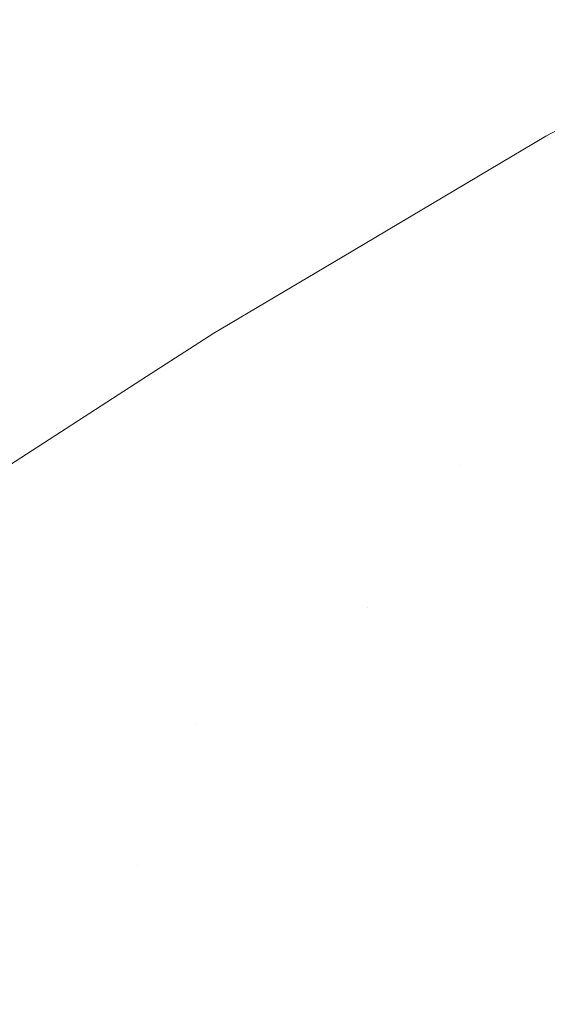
# Model space of a CAD drawing. Header units: centimetres. Extents: x -62 to 63, y 4 to 6.
# Tile 98 of 256: x -62.04837 to -62.0395, y 5.94562 to 5.96217. Entities that reach past the tile are written whole.
import ezdxf

# ---------------------------------------------------------------- set-up
doc = ezdxf.new("R2010")
doc.units = ezdxf.units.CM
doc.header["$LTSCALE"] = 2.54
doc.layers.add('Lucido design-1', color=7, linetype='Continuous')

# ---------------------------------------------------------------- blocks, each defined once
blk = doc.blocks.new('Gruppo-4-1')
at = {"color": 7, "linetype": 'Continuous', "lineweight": 9}
for points, invisible_edges in [([(-62.035896, 5.962173, -2276.32217), (-62.039521, 5.960212, -2276.32217), (-62.039498, 5.960205, -2276.320608)], 10), ([(-62.035896, 5.962173, -2276.92217), (-62.039521, 5.960212, -2276.92217), (-62.039521, 5.960212, -2276.32217), (-62.035896, 5.962173, -2276.32217)], 10), ([(-62.039498, 5.960205, -2276.923732), (-62.039521, 5.960212, -2276.92217), (-62.035896, 5.962173, -2276.92217)], 9), ([(-62.039521, 5.960212, -2276.32217), (-62.042951, 5.958181, -2276.32217), (-62.042943, 5.958199, -2276.320608)], 10), ([(-62.042951, 5.958181, -2276.32217), (-62.039521, 5.960212, -2276.32217), (-62.039521, 5.960212, -2276.92217), (-62.042951, 5.958181, -2276.92217)], 10), ([(-62.042943, 5.958199, -2276.923732), (-62.042951, 5.958181, -2276.92217), (-62.039521, 5.960212, -2276.92217)], 9), ([(-62.042943, 5.958199, -2276.320608), (-62.039498, 5.960205, -2276.320608), (-62.039521, 5.960212, -2276.32217)], 11), ([(-62.039521, 5.960212, -2276.92217), (-62.039498, 5.960205, -2276.923732), (-62.042943, 5.958199, -2276.923732)], 11), ([(-62.042943, 5.958199, -2276.320608), (-62.042873, 5.958178, -2276.319046), (-62.039429, 5.960183, -2276.319046), (-62.039498, 5.960205, -2276.320608)], 15), ([(-62.039498, 5.960205, -2276.923732), (-62.039429, 5.960183, -2276.925294), (-62.042873, 5.958178, -2276.925294), (-62.042943, 5.958199, -2276.923732)], 15), ([(-62.039314, 5.960146, -2276.317485), (-62.039429, 5.960183, -2276.319046), (-62.042873, 5.958178, -2276.319046), (-62.042756, 5.958143, -2276.317485)], 15), ([(-62.042756, 5.958143, -2276.926855), (-62.042873, 5.958178, -2276.925294), (-62.039429, 5.960183, -2276.925294), (-62.039314, 5.960146, -2276.926855)], 15), ([(-62.042756, 5.958143, -2276.317485), (-62.042593, 5.958093, -2276.315926), (-62.039154, 5.960095, -2276.315926), (-62.039314, 5.960146, -2276.317485)], 15), ([(-62.039314, 5.960146, -2276.926855), (-62.039154, 5.960095, -2276.928414), (-62.042593, 5.958093, -2276.928414), (-62.042756, 5.958143, -2276.926855)], 15), ([(-62.038947, 5.960029, -2276.314369), (-62.039154, 5.960095, -2276.315926), (-62.042593, 5.958093, -2276.315926), (-62.042383, 5.95803, -2276.314369)], 15), ([(-62.042383, 5.95803, -2276.929971), (-62.042593, 5.958093, -2276.928414), (-62.039154, 5.960095, -2276.928414), (-62.038947, 5.960029, -2276.929971)], 15), ([(-62.042383, 5.95803, -2276.314369), (-62.042127, 5.957952, -2276.312816), (-62.038696, 5.959949, -2276.312816), (-62.038947, 5.960029, -2276.314369)], 15), ([(-62.038947, 5.960029, -2276.929971), (-62.038696, 5.959949, -2276.931524), (-62.042127, 5.957952, -2276.931524), (-62.042383, 5.95803, -2276.929971)], 15), ([(-62.038399, 5.959854, -2276.311265), (-62.038696, 5.959949, -2276.312816), (-62.042127, 5.957952, -2276.312816), (-62.041824, 5.95786, -2276.311265)], 15), ([(-62.041824, 5.95786, -2276.933075), (-62.042127, 5.957952, -2276.931524), (-62.038696, 5.959949, -2276.931524), (-62.038399, 5.959854, -2276.933075)], 15), ([(-62.041824, 5.95786, -2276.311265), (-62.041476, 5.957755, -2276.309719), (-62.038057, 5.959745, -2276.309719), (-62.038399, 5.959854, -2276.311265)], 15), ([(-62.038399, 5.959854, -2276.933075), (-62.038057, 5.959745, -2276.934621), (-62.041476, 5.957755, -2276.934621), (-62.041824, 5.95786, -2276.933075)], 15), ([(-62.03767, 5.959622, -2276.308177), (-62.038057, 5.959745, -2276.309719), (-62.041476, 5.957755, -2276.309719), (-62.041082, 5.957636, -2276.308177)], 15), ([(-62.041082, 5.957636, -2276.936163), (-62.041476, 5.957755, -2276.934621), (-62.038057, 5.959745, -2276.934621), (-62.03767, 5.959622, -2276.936163)], 15), ([(-62.041082, 5.957636, -2276.308177), (-62.040643, 5.957503, -2276.30664), (-62.037239, 5.959484, -2276.30664), (-62.03767, 5.959622, -2276.308177)], 15), ([(-62.03767, 5.959622, -2276.936163), (-62.037239, 5.959484, -2276.9377), (-62.040643, 5.957503, -2276.9377), (-62.041082, 5.957636, -2276.936163)], 15), ([(-62.036763, 5.959332, -2276.305108), (-62.037239, 5.959484, -2276.30664), (-62.040643, 5.957503, -2276.30664), (-62.040158, 5.957356, -2276.305108)], 15), ([(-62.040158, 5.957356, -2276.939231), (-62.040643, 5.957503, -2276.9377), (-62.037239, 5.959484, -2276.9377), (-62.036763, 5.959332, -2276.939231)], 15), ([(-62.040158, 5.957356, -2276.305108), (-62.039629, 5.957196, -2276.303583), (-62.036243, 5.959167, -2276.303583), (-62.036763, 5.959332, -2276.305108)], 15), ([(-62.036763, 5.959332, -2276.939231), (-62.036243, 5.959167, -2276.940757), (-62.039629, 5.957196, -2276.940757), (-62.040158, 5.957356, -2276.939231)], 15), ([(-62.03568, 5.958987, -2276.302065), (-62.036243, 5.959167, -2276.303583), (-62.039629, 5.957196, -2276.303583), (-62.039056, 5.957022, -2276.302065)], 15), ([(-62.039056, 5.957022, -2276.942275), (-62.039629, 5.957196, -2276.940757), (-62.036243, 5.959167, -2276.940757), (-62.03568, 5.958987, -2276.942275)], 15), ([(-62.04511, 5.956904, -2276.32217), (-62.046229, 5.956184, -2276.320608), (-62.042943, 5.958199, -2276.320608)], 11), ([(-62.046229, 5.956184, -2276.320608), (-62.046157, 5.956163, -2276.319046), (-62.042873, 5.958178, -2276.319046), (-62.042943, 5.958199, -2276.320608)], 15), ([(-62.042943, 5.958199, -2276.923732), (-62.046229, 5.956184, -2276.923732), (-62.04511, 5.956904, -2276.92217)], 11), ([(-62.042943, 5.958199, -2276.923732), (-62.042873, 5.958178, -2276.925294), (-62.046157, 5.956163, -2276.925294), (-62.046229, 5.956184, -2276.923732)], 15), ([(-62.042756, 5.958143, -2276.317485), (-62.042873, 5.958178, -2276.319046), (-62.046157, 5.956163, -2276.319046), (-62.046039, 5.956129, -2276.317485)], 15), ([(-62.046039, 5.956129, -2276.926855), (-62.046157, 5.956163, -2276.925294), (-62.042873, 5.958178, -2276.925294), (-62.042756, 5.958143, -2276.926855)], 15), ([(-62.046039, 5.956129, -2276.317485), (-62.045872, 5.956081, -2276.315926), (-62.042593, 5.958093, -2276.315926), (-62.042756, 5.958143, -2276.317485)], 15), ([(-62.042756, 5.958143, -2276.926855), (-62.042593, 5.958093, -2276.928414), (-62.045872, 5.956081, -2276.928414), (-62.046039, 5.956129, -2276.926855)], 15), ([(-62.042943, 5.958199, -2276.320608), (-62.042951, 5.958181, -2276.32217), (-62.04511, 5.956904, -2276.32217)], 9), ([(-62.04511, 5.956904, -2276.92217), (-62.042951, 5.958181, -2276.92217), (-62.042943, 5.958199, -2276.923732)], 10), ([(-62.042951, 5.958181, -2276.92217), (-62.04511, 5.956904, -2276.92217), (-62.04511, 5.956904, -2276.32217), (-62.042951, 5.958181, -2276.32217)], 10), ([(-62.042383, 5.95803, -2276.314369), (-62.042593, 5.958093, -2276.315926), (-62.045872, 5.956081, -2276.315926), (-62.045659, 5.95602, -2276.314369)], 15), ([(-62.045659, 5.95602, -2276.929971), (-62.045872, 5.956081, -2276.928414), (-62.042593, 5.958093, -2276.928414), (-62.042383, 5.95803, -2276.929971)], 15), ([(-62.045659, 5.95602, -2276.314369), (-62.045398, 5.955945, -2276.312816), (-62.042127, 5.957952, -2276.312816), (-62.042383, 5.95803, -2276.314369)], 15), ([(-62.042383, 5.95803, -2276.929971), (-62.042127, 5.957952, -2276.931524), (-62.045398, 5.955945, -2276.931524), (-62.045659, 5.95602, -2276.929971)], 15), ([(-62.041824, 5.95786, -2276.311265), (-62.042127, 5.957952, -2276.312816), (-62.045398, 5.955945, -2276.312816), (-62.045091, 5.955857, -2276.311265)], 15), ([(-62.045091, 5.955857, -2276.933075), (-62.045398, 5.955945, -2276.931524), (-62.042127, 5.957952, -2276.931524), (-62.041824, 5.95786, -2276.933075)], 15), ([(-62.045091, 5.955857, -2276.311265), (-62.044737, 5.955755, -2276.309719), (-62.041476, 5.957755, -2276.309719), (-62.041824, 5.95786, -2276.311265)], 15), ([(-62.041824, 5.95786, -2276.933075), (-62.041476, 5.957755, -2276.934621), (-62.044737, 5.955755, -2276.934621), (-62.045091, 5.955857, -2276.933075)], 15), ([(-62.041082, 5.957636, -2276.308177), (-62.041476, 5.957755, -2276.309719), (-62.044737, 5.955755, -2276.309719), (-62.044336, 5.95564, -2276.308177)], 15), ([(-62.044336, 5.95564, -2276.936163), (-62.044737, 5.955755, -2276.934621), (-62.041476, 5.957755, -2276.934621), (-62.041082, 5.957636, -2276.936163)], 15), ([(-62.044336, 5.95564, -2276.308177), (-62.043889, 5.955511, -2276.30664), (-62.040643, 5.957503, -2276.30664), (-62.041082, 5.957636, -2276.308177)], 15), ([(-62.041082, 5.957636, -2276.936163), (-62.040643, 5.957503, -2276.9377), (-62.043889, 5.955511, -2276.9377), (-62.044336, 5.95564, -2276.936163)], 15), ([(-62.040158, 5.957356, -2276.305108), (-62.040643, 5.957503, -2276.30664), (-62.043889, 5.955511, -2276.30664), (-62.043396, 5.95537, -2276.305108)], 15), ([(-62.043396, 5.95537, -2276.939231), (-62.043889, 5.955511, -2276.9377), (-62.040643, 5.957503, -2276.9377), (-62.040158, 5.957356, -2276.939231)], 15), ([(-62.043396, 5.95537, -2276.305108), (-62.042858, 5.955215, -2276.303583), (-62.039629, 5.957196, -2276.303583), (-62.040158, 5.957356, -2276.305108)], 15), ([(-62.040158, 5.957356, -2276.939231), (-62.039629, 5.957196, -2276.940757), (-62.042858, 5.955215, -2276.940757), (-62.043396, 5.95537, -2276.939231)], 15), ([(-62.039056, 5.957022, -2276.302065), (-62.039629, 5.957196, -2276.303583), (-62.042858, 5.955215, -2276.303583), (-62.042275, 5.955048, -2276.302065)], 15), ([(-62.042275, 5.955048, -2276.942275), (-62.042858, 5.955215, -2276.940757), (-62.039629, 5.957196, -2276.940757), (-62.039056, 5.957022, -2276.942275)], 15), ([(-62.039056, 5.957022, -2276.302065), (-62.042275, 5.955048, -2276.302065), (-62.041647, 5.954867, -2276.300554), (-62.040062, 5.955852, -2276.300554)], 15), ([(-62.039056, 5.957022, -2276.942275), (-62.038438, 5.956835, -2276.943786), (-62.041647, 5.954867, -2276.943786), (-62.042275, 5.955048, -2276.942275)], 15), ([(-62.040062, 5.955852, -2276.300554), (-62.038438, 5.956835, -2276.300554), (-62.039056, 5.957022, -2276.302065)], 11), ([(-62.04511, 5.956904, -2276.32217), (-62.046241, 5.956173, -2276.32217), (-62.046229, 5.956184, -2276.320608)], 10), ([(-62.046241, 5.956173, -2276.32217), (-62.04511, 5.956904, -2276.32217), (-62.04511, 5.956904, -2276.92217), (-62.046241, 5.956173, -2276.92217)], 10), ([(-62.046229, 5.956184, -2276.923732), (-62.046241, 5.956173, -2276.92217), (-62.04511, 5.956904, -2276.92217)], 9), ([(-62.040975, 5.954674, -2276.94529), (-62.041647, 5.954867, -2276.943786), (-62.038438, 5.956835, -2276.943786), (-62.037777, 5.956635, -2276.94529)], 15), ([(-62.037777, 5.956635, -2276.29905), (-62.038438, 5.956835, -2276.300554), (-62.040062, 5.955852, -2276.300554), (-62.039395, 5.955655, -2276.29905)], 15), ([(-62.037777, 5.956635, -2276.94529), (-62.037074, 5.956422, -2276.946785), (-62.040259, 5.954468, -2276.946785), (-62.040975, 5.954674, -2276.94529)], 15), ([(-62.039499, 5.95425, -2276.948272), (-62.040259, 5.954468, -2276.946785), (-62.037074, 5.956422, -2276.946785), (-62.036327, 5.956196, -2276.948272)], 15), ([(-62.046229, 5.956184, -2276.320608), (-62.046241, 5.956173, -2276.32217), (-62.049372, 5.954153, -2276.32217), (-62.049357, 5.954161, -2276.320608)], 13), ([(-62.049357, 5.954161, -2276.923732), (-62.049372, 5.954153, -2276.92217), (-62.046241, 5.956173, -2276.92217), (-62.046229, 5.956184, -2276.923732)], 13), ([(-62.049372, 5.954153, -2276.32217), (-62.046241, 5.956173, -2276.32217), (-62.046241, 5.956173, -2276.92217), (-62.049372, 5.954153, -2276.92217)], 10), ([(-62.049357, 5.954161, -2276.320608), (-62.049285, 5.954142, -2276.319046), (-62.046157, 5.956163, -2276.319046), (-62.046229, 5.956184, -2276.320608)], 15), ([(-62.046229, 5.956184, -2276.923732), (-62.046157, 5.956163, -2276.925294), (-62.049285, 5.954142, -2276.925294), (-62.049357, 5.954161, -2276.923732)], 15), ([(-62.046039, 5.956129, -2276.317485), (-62.046157, 5.956163, -2276.319046), (-62.049285, 5.954142, -2276.319046), (-62.049164, 5.954109, -2276.317485)], 15), ([(-62.049164, 5.954109, -2276.926855), (-62.049285, 5.954142, -2276.925294), (-62.046157, 5.956163, -2276.925294), (-62.046039, 5.956129, -2276.926855)], 15), ([(-62.049164, 5.954109, -2276.317485), (-62.048995, 5.954063, -2276.315926), (-62.045872, 5.956081, -2276.315926), (-62.046039, 5.956129, -2276.317485)], 15), ([(-62.046039, 5.956129, -2276.926855), (-62.045872, 5.956081, -2276.928414), (-62.048995, 5.954063, -2276.928414), (-62.049164, 5.954109, -2276.926855)], 15), ([(-62.036327, 5.956196, -2276.948272), (-62.035539, 5.955957, -2276.94975), (-62.038697, 5.95402, -2276.94975), (-62.039499, 5.95425, -2276.948272)], 15), ([(-62.045659, 5.95602, -2276.314369), (-62.045872, 5.956081, -2276.315926), (-62.048995, 5.954063, -2276.315926), (-62.048778, 5.954004, -2276.314369)], 15), ([(-62.048778, 5.954004, -2276.929971), (-62.048995, 5.954063, -2276.928414), (-62.045872, 5.956081, -2276.928414), (-62.045659, 5.95602, -2276.929971)], 15), ([(-62.048778, 5.954004, -2276.314369), (-62.048514, 5.953931, -2276.312816), (-62.045398, 5.955945, -2276.312816), (-62.045659, 5.95602, -2276.314369)], 15), ([(-62.045659, 5.95602, -2276.929971), (-62.045398, 5.955945, -2276.931524), (-62.048514, 5.953931, -2276.931524), (-62.048778, 5.954004, -2276.929971)], 15), ([(-62.045091, 5.955857, -2276.311265), (-62.045398, 5.955945, -2276.312816), (-62.048514, 5.953931, -2276.312816), (-62.048201, 5.953846, -2276.311265)], 15), ([(-62.048201, 5.953846, -2276.933075), (-62.048514, 5.953931, -2276.931524), (-62.045398, 5.955945, -2276.931524), (-62.045091, 5.955857, -2276.933075)], 15), ([(-62.048201, 5.953846, -2276.311265), (-62.047841, 5.953748, -2276.309719), (-62.044737, 5.955755, -2276.309719), (-62.045091, 5.955857, -2276.311265)], 15), ([(-62.045091, 5.955857, -2276.933075), (-62.044737, 5.955755, -2276.934621), (-62.047841, 5.953748, -2276.934621), (-62.048201, 5.953846, -2276.933075)], 15), ([(-62.039395, 5.955655, -2276.29905), (-62.040062, 5.955852, -2276.300554), (-62.041647, 5.954867, -2276.300554), (-62.040975, 5.954674, -2276.29905)], 15), ([(-62.044336, 5.95564, -2276.308177), (-62.044737, 5.955755, -2276.309719), (-62.047841, 5.953748, -2276.309719), (-62.047434, 5.953637, -2276.308177)], 15), ([(-62.047434, 5.953637, -2276.936163), (-62.047841, 5.953748, -2276.934621), (-62.044737, 5.955755, -2276.934621), (-62.044336, 5.95564, -2276.936163)], 15), ([(-62.047434, 5.953637, -2276.308177), (-62.04698, 5.953513, -2276.30664), (-62.043889, 5.955511, -2276.30664), (-62.044336, 5.95564, -2276.308177)], 15), ([(-62.044336, 5.95564, -2276.936163), (-62.043889, 5.955511, -2276.9377), (-62.04698, 5.953513, -2276.9377), (-62.047434, 5.953637, -2276.936163)], 15), ([(-62.040975, 5.954674, -2276.29905), (-62.040259, 5.954468, -2276.297555), (-62.038685, 5.955446, -2276.297555), (-62.039395, 5.955655, -2276.29905)], 15), ([(-62.043396, 5.95537, -2276.305108), (-62.043889, 5.955511, -2276.30664), (-62.04698, 5.953513, -2276.30664), (-62.04648, 5.953377, -2276.305108)], 15), ([(-62.04648, 5.953377, -2276.939231), (-62.04698, 5.953513, -2276.9377), (-62.043889, 5.955511, -2276.9377), (-62.043396, 5.95537, -2276.939231)], 15), ([(-62.04648, 5.953377, -2276.305108), (-62.045933, 5.953228, -2276.303583), (-62.042858, 5.955215, -2276.303583), (-62.043396, 5.95537, -2276.305108)], 15), ([(-62.043396, 5.95537, -2276.939231), (-62.042858, 5.955215, -2276.940757), (-62.045933, 5.953228, -2276.940757), (-62.04648, 5.953377, -2276.939231)], 15), ([(-62.037932, 5.955224, -2276.296068), (-62.038685, 5.955446, -2276.297555), (-62.040259, 5.954468, -2276.297555), (-62.039499, 5.95425, -2276.296068)], 15), ([(-62.042275, 5.955048, -2276.302065), (-62.042858, 5.955215, -2276.303583), (-62.045933, 5.953228, -2276.303583), (-62.04534, 5.953066, -2276.302065)], 15), ([(-62.04534, 5.953066, -2276.942275), (-62.045933, 5.953228, -2276.940757), (-62.042858, 5.955215, -2276.940757), (-62.042275, 5.955048, -2276.942275)], 15), ([(-62.039499, 5.95425, -2276.296068), (-62.038697, 5.95402, -2276.29459), (-62.037137, 5.954989, -2276.29459), (-62.037932, 5.955224, -2276.296068)], 15), ([(-62.04534, 5.953066, -2276.302065), (-62.044702, 5.952892, -2276.300554), (-62.041647, 5.954867, -2276.300554), (-62.042275, 5.955048, -2276.302065)], 15), ([(-62.042275, 5.955048, -2276.942275), (-62.041647, 5.954867, -2276.943786), (-62.044702, 5.952892, -2276.943786), (-62.04534, 5.953066, -2276.942275)], 15), ([(-62.040975, 5.954674, -2276.29905), (-62.041647, 5.954867, -2276.300554), (-62.044702, 5.952892, -2276.300554), (-62.044019, 5.952706, -2276.29905)], 15), ([(-62.044019, 5.952706, -2276.94529), (-62.044702, 5.952892, -2276.943786), (-62.041647, 5.954867, -2276.943786), (-62.040975, 5.954674, -2276.94529)], 15), ([(-62.040975, 5.954674, -2276.29905), (-62.044019, 5.952706, -2276.29905), (-62.043291, 5.952508, -2276.297555), (-62.041794, 5.953489, -2276.297555)], 15), ([(-62.040975, 5.954674, -2276.94529), (-62.040259, 5.954468, -2276.946785), (-62.043291, 5.952508, -2276.946785), (-62.044019, 5.952706, -2276.94529)], 15), ([(-62.041794, 5.953489, -2276.297555), (-62.040259, 5.954468, -2276.297555), (-62.040975, 5.954674, -2276.29905)], 11), ([(-62.04252, 5.952298, -2276.948272), (-62.043291, 5.952508, -2276.946785), (-62.040259, 5.954468, -2276.946785), (-62.039499, 5.95425, -2276.948272)], 15), ([(-62.039499, 5.95425, -2276.296068), (-62.040259, 5.954468, -2276.297555), (-62.041794, 5.953489, -2276.297555), (-62.041029, 5.953275, -2276.296068)], 15), ([(-62.039499, 5.95425, -2276.948272), (-62.038697, 5.95402, -2276.94975), (-62.041705, 5.952075, -2276.94975), (-62.04252, 5.952298, -2276.948272)], 15), ([(-62.041029, 5.953275, -2276.296068), (-62.04022, 5.953048, -2276.29459), (-62.038697, 5.95402, -2276.29459), (-62.039499, 5.95425, -2276.296068)], 15), ([(-62.040847, 5.951842, -2276.951217), (-62.041705, 5.952075, -2276.94975), (-62.038697, 5.95402, -2276.94975), (-62.037853, 5.953777, -2276.951217)], 15), ([(-62.037853, 5.953777, -2276.293122), (-62.038697, 5.95402, -2276.29459), (-62.04022, 5.953048, -2276.29459), (-62.039369, 5.95281, -2276.293122)], 15), ([(-62.048201, 5.953846, -2276.311265), (-62.048514, 5.953931, -2276.312816), (-62.051475, 5.951913, -2276.312816), (-62.051158, 5.951831, -2276.311265)], 15), ([(-62.051158, 5.951831, -2276.933075), (-62.051475, 5.951913, -2276.931524), (-62.048514, 5.953931, -2276.931524), (-62.048201, 5.953846, -2276.933075)], 15), ([(-62.051158, 5.951831, -2276.311265), (-62.050793, 5.951737, -2276.309719), (-62.047841, 5.953748, -2276.309719), (-62.048201, 5.953846, -2276.311265)], 15), ([(-62.048201, 5.953846, -2276.933075), (-62.047841, 5.953748, -2276.934621), (-62.050793, 5.951737, -2276.934621), (-62.051158, 5.951831, -2276.933075)], 15), ([(-62.047434, 5.953637, -2276.308177), (-62.047841, 5.953748, -2276.309719), (-62.050793, 5.951737, -2276.309719), (-62.050379, 5.95163, -2276.308177)], 15), ([(-62.050379, 5.95163, -2276.936163), (-62.050793, 5.951737, -2276.934621), (-62.047841, 5.953748, -2276.934621), (-62.047434, 5.953637, -2276.936163)], 15), ([(-62.050379, 5.95163, -2276.308177), (-62.049918, 5.951511, -2276.30664), (-62.04698, 5.953513, -2276.30664), (-62.047434, 5.953637, -2276.308177)], 15), ([(-62.047434, 5.953637, -2276.936163), (-62.04698, 5.953513, -2276.9377), (-62.049918, 5.951511, -2276.9377), (-62.050379, 5.95163, -2276.936163)], 15), ([(-62.037853, 5.953777, -2276.951217), (-62.036968, 5.953522, -2276.952675), (-62.039947, 5.951596, -2276.952675), (-62.040847, 5.951842, -2276.951217)], 15), ([(-62.04648, 5.953377, -2276.305108), (-62.04698, 5.953513, -2276.30664), (-62.049918, 5.951511, -2276.30664), (-62.04941, 5.951379, -2276.305108)], 15), ([(-62.04941, 5.951379, -2276.939231), (-62.049918, 5.951511, -2276.9377), (-62.04698, 5.953513, -2276.9377), (-62.04648, 5.953377, -2276.939231)], 15), ([(-62.041029, 5.953275, -2276.296068), (-62.041794, 5.953489, -2276.297555), (-62.043291, 5.952508, -2276.297555), (-62.04252, 5.952298, -2276.296068)], 15), ([(-62.039006, 5.95134, -2276.954122), (-62.039947, 5.951596, -2276.952675), (-62.036968, 5.953522, -2276.952675), (-62.036041, 5.953256, -2276.954122)], 15), ([(-62.04941, 5.951379, -2276.305108), (-62.048855, 5.951236, -2276.303583), (-62.045933, 5.953228, -2276.303583), (-62.04648, 5.953377, -2276.305108)], 15), ([(-62.04648, 5.953377, -2276.939231), (-62.045933, 5.953228, -2276.940757), (-62.048855, 5.951236, -2276.940757), (-62.04941, 5.951379, -2276.939231)], 15), ([(-62.04534, 5.953066, -2276.302065), (-62.045933, 5.953228, -2276.303583), (-62.048855, 5.951236, -2276.303583), (-62.048254, 5.95108, -2276.302065)], 15), ([(-62.048254, 5.95108, -2276.942275), (-62.048855, 5.951236, -2276.940757), (-62.045933, 5.953228, -2276.940757), (-62.04534, 5.953066, -2276.942275)], 15), ([(-62.04252, 5.952298, -2276.296068), (-62.041705, 5.952075, -2276.29459), (-62.04022, 5.953048, -2276.29459), (-62.041029, 5.953275, -2276.296068)], 15), ([(-62.048254, 5.95108, -2276.302065), (-62.047606, 5.950913, -2276.300554), (-62.044702, 5.952892, -2276.300554), (-62.04534, 5.953066, -2276.302065)], 15), ([(-62.04534, 5.953066, -2276.942275), (-62.044702, 5.952892, -2276.943786), (-62.047606, 5.950913, -2276.943786), (-62.048254, 5.95108, -2276.942275)], 15), ([(-62.039369, 5.95281, -2276.293122), (-62.04022, 5.953048, -2276.29459), (-62.041705, 5.952075, -2276.29459), (-62.040847, 5.951842, -2276.293122)], 15), ([(-62.044019, 5.952706, -2276.29905), (-62.044702, 5.952892, -2276.300554), (-62.047606, 5.950913, -2276.300554), (-62.046913, 5.950734, -2276.29905)], 15), ([(-62.046913, 5.950734, -2276.94529), (-62.047606, 5.950913, -2276.943786), (-62.044702, 5.952892, -2276.943786), (-62.044019, 5.952706, -2276.94529)], 15), ([(-62.040847, 5.951842, -2276.293122), (-62.039947, 5.951596, -2276.291665), (-62.038476, 5.95256, -2276.291665), (-62.039369, 5.95281, -2276.293122)], 15), ([(-62.046913, 5.950734, -2276.29905), (-62.046174, 5.950543, -2276.297555), (-62.043291, 5.952508, -2276.297555), (-62.044019, 5.952706, -2276.29905)], 15), ([(-62.044019, 5.952706, -2276.94529), (-62.043291, 5.952508, -2276.946785), (-62.046174, 5.950543, -2276.946785), (-62.046913, 5.950734, -2276.94529)], 15), ([(-62.04252, 5.952298, -2276.296068), (-62.043291, 5.952508, -2276.297555), (-62.046174, 5.950543, -2276.297555), (-62.045391, 5.950341, -2276.296068)], 15), ([(-62.045391, 5.950341, -2276.948272), (-62.046174, 5.950543, -2276.946785), (-62.043291, 5.952508, -2276.946785), (-62.04252, 5.952298, -2276.948272)], 15), ([(-62.037542, 5.952299, -2276.290218), (-62.038476, 5.95256, -2276.291665), (-62.039947, 5.951596, -2276.291665), (-62.039006, 5.95134, -2276.290218)], 15), ([(-62.04252, 5.952298, -2276.296068), (-62.045391, 5.950341, -2276.296068), (-62.044564, 5.950127, -2276.29459), (-62.043153, 5.951102, -2276.29459)], 15), ([(-62.04252, 5.952298, -2276.948272), (-62.041705, 5.952075, -2276.94975), (-62.044564, 5.950127, -2276.94975), (-62.045391, 5.950341, -2276.948272)], 15), ([(-62.043153, 5.951102, -2276.29459), (-62.041705, 5.952075, -2276.29459), (-62.04252, 5.952298, -2276.296068)], 11), ([(-62.043694, 5.949902, -2276.951217), (-62.044564, 5.950127, -2276.94975), (-62.041705, 5.952075, -2276.94975), (-62.040847, 5.951842, -2276.951217)], 15), ([(-62.040847, 5.951842, -2276.293122), (-62.041705, 5.952075, -2276.29459), (-62.043153, 5.951102, -2276.29459), (-62.042289, 5.950872, -2276.293122)], 15), ([(-62.040847, 5.951842, -2276.951217), (-62.039947, 5.951596, -2276.952675), (-62.04278, 5.949666, -2276.952675), (-62.043694, 5.949902, -2276.951217)], 15), ([(-62.042289, 5.950872, -2276.293122), (-62.041382, 5.950631, -2276.291665), (-62.039947, 5.951596, -2276.291665), (-62.040847, 5.951842, -2276.293122)], 15), ([(-62.041824, 5.949419, -2276.954122), (-62.04278, 5.949666, -2276.952675), (-62.039947, 5.951596, -2276.952675), (-62.039006, 5.95134, -2276.954122)], 15), ([(-62.039006, 5.95134, -2276.290218), (-62.039947, 5.951596, -2276.291665), (-62.041382, 5.950631, -2276.291665), (-62.040433, 5.950379, -2276.290218)], 15), ([(-62.039006, 5.95134, -2276.954122), (-62.038023, 5.951072, -2276.955559), (-62.040827, 5.949161, -2276.955559), (-62.041824, 5.949419, -2276.954122)], 15), ([(-62.040433, 5.950379, -2276.290218), (-62.039443, 5.950117, -2276.288781), (-62.038023, 5.951072, -2276.288781), (-62.039006, 5.95134, -2276.290218)], 15), ([(-62.048254, 5.95108, -2276.302065), (-62.048855, 5.951236, -2276.303583), (-62.051629, 5.949242, -2276.303583), (-62.051019, 5.949092, -2276.302065)], 15), ([(-62.051019, 5.949092, -2276.942275), (-62.051629, 5.949242, -2276.940757), (-62.048855, 5.951236, -2276.940757), (-62.048254, 5.95108, -2276.942275)], 15), ([(-62.051019, 5.949092, -2276.302065), (-62.050362, 5.948932, -2276.300554), (-62.047606, 5.950913, -2276.300554), (-62.048254, 5.95108, -2276.302065)], 15), ([(-62.048254, 5.95108, -2276.942275), (-62.047606, 5.950913, -2276.943786), (-62.050362, 5.948932, -2276.943786), (-62.051019, 5.949092, -2276.942275)], 15), ([(-62.042289, 5.950872, -2276.293122), (-62.043153, 5.951102, -2276.29459), (-62.044564, 5.950127, -2276.29459), (-62.043694, 5.949902, -2276.293122)], 15), ([(-62.039788, 5.948892, -2276.956983), (-62.040827, 5.949161, -2276.955559), (-62.038023, 5.951072, -2276.955559), (-62.037, 5.950793, -2276.956983)], 15), ([(-62.046913, 5.950734, -2276.29905), (-62.047606, 5.950913, -2276.300554), (-62.050362, 5.948932, -2276.300554), (-62.049659, 5.948759, -2276.29905)], 15), ([(-62.049659, 5.948759, -2276.94529), (-62.050362, 5.948932, -2276.943786), (-62.047606, 5.950913, -2276.943786), (-62.046913, 5.950734, -2276.94529)], 15), ([(-62.043694, 5.949902, -2276.293122), (-62.04278, 5.949666, -2276.291665), (-62.041382, 5.950631, -2276.291665), (-62.042289, 5.950872, -2276.293122)], 15), ([(-62.049659, 5.948759, -2276.29905), (-62.04891, 5.948576, -2276.297555), (-62.046174, 5.950543, -2276.297555), (-62.046913, 5.950734, -2276.29905)], 15), ([(-62.046913, 5.950734, -2276.94529), (-62.046174, 5.950543, -2276.946785), (-62.04891, 5.948576, -2276.946785), (-62.049659, 5.948759, -2276.94529)], 15), ([(-62.037, 5.950793, -2276.956983), (-62.035937, 5.950503, -2276.958396), (-62.03871, 5.948614, -2276.958396), (-62.039788, 5.948892, -2276.956983)], 15), ([(-62.045391, 5.950341, -2276.296068), (-62.046174, 5.950543, -2276.297555), (-62.04891, 5.948576, -2276.297555), (-62.048116, 5.948382, -2276.296068)], 15), ([(-62.048116, 5.948382, -2276.948272), (-62.04891, 5.948576, -2276.946785), (-62.046174, 5.950543, -2276.946785), (-62.045391, 5.950341, -2276.948272)], 15), ([(-62.040433, 5.950379, -2276.290218), (-62.041382, 5.950631, -2276.291665), (-62.04278, 5.949666, -2276.291665), (-62.041824, 5.949419, -2276.290218)], 15), ([(-62.045391, 5.950341, -2276.296068), (-62.048116, 5.948382, -2276.296068), (-62.047277, 5.948176, -2276.29459), (-62.045939, 5.949152, -2276.29459)], 15), ([(-62.045391, 5.950341, -2276.948272), (-62.044564, 5.950127, -2276.94975), (-62.047277, 5.948176, -2276.94975), (-62.048116, 5.948382, -2276.948272)], 15), ([(-62.045939, 5.949152, -2276.29459), (-62.044564, 5.950127, -2276.29459), (-62.045391, 5.950341, -2276.296068)], 11), ([(-62.041824, 5.949419, -2276.290218), (-62.040827, 5.949161, -2276.288781), (-62.039443, 5.950117, -2276.288781), (-62.040433, 5.950379, -2276.290218)], 15), ([(-62.046394, 5.94796, -2276.951217), (-62.047277, 5.948176, -2276.94975), (-62.044564, 5.950127, -2276.94975), (-62.043694, 5.949902, -2276.951217)], 15), ([(-62.043694, 5.949902, -2276.293122), (-62.044564, 5.950127, -2276.29459), (-62.045939, 5.949152, -2276.29459), (-62.045062, 5.948931, -2276.293122)], 15), ([(-62.038412, 5.949843, -2276.287357), (-62.039443, 5.950117, -2276.288781), (-62.040827, 5.949161, -2276.288781), (-62.039788, 5.948892, -2276.287357)], 15), ([(-62.043694, 5.949902, -2276.951217), (-62.04278, 5.949666, -2276.952675), (-62.045468, 5.947733, -2276.952675), (-62.046394, 5.94796, -2276.951217)], 15), ([(-62.045062, 5.948931, -2276.293122), (-62.044142, 5.948699, -2276.291665), (-62.04278, 5.949666, -2276.291665), (-62.043694, 5.949902, -2276.293122)], 15), ([(-62.039788, 5.948892, -2276.287357), (-62.03871, 5.948614, -2276.285944), (-62.037341, 5.949559, -2276.285944), (-62.038412, 5.949843, -2276.287357)], 15), ([(-62.044499, 5.947496, -2276.954122), (-62.045468, 5.947733, -2276.952675), (-62.04278, 5.949666, -2276.952675), (-62.041824, 5.949419, -2276.954122)], 15), ([(-62.041824, 5.949419, -2276.290218), (-62.04278, 5.949666, -2276.291665), (-62.044142, 5.948699, -2276.291665), (-62.043179, 5.948457, -2276.290218)], 15), ([(-62.041824, 5.949419, -2276.954122), (-62.040827, 5.949161, -2276.955559), (-62.043487, 5.947248, -2276.955559), (-62.044499, 5.947496, -2276.954122)], 15), ([(-62.043179, 5.948457, -2276.290218), (-62.042175, 5.948204, -2276.288781), (-62.040827, 5.949161, -2276.288781), (-62.041824, 5.949419, -2276.290218)], 15), ([(-62.045062, 5.948931, -2276.293122), (-62.045939, 5.949152, -2276.29459), (-62.047277, 5.948176, -2276.29459), (-62.046394, 5.94796, -2276.293122)], 15), ([(-62.042434, 5.94699, -2276.956983), (-62.043487, 5.947248, -2276.955559), (-62.040827, 5.949161, -2276.955559), (-62.039788, 5.948892, -2276.956983)], 15), ([(-62.039788, 5.948892, -2276.287357), (-62.040827, 5.949161, -2276.288781), (-62.042175, 5.948204, -2276.288781), (-62.041129, 5.947941, -2276.287357)], 15), ([(-62.046394, 5.94796, -2276.293122), (-62.045468, 5.947733, -2276.291665), (-62.044142, 5.948699, -2276.291665), (-62.045062, 5.948931, -2276.293122)], 15), ([(-62.039788, 5.948892, -2276.956983), (-62.03871, 5.948614, -2276.958396), (-62.041341, 5.946722, -2276.958396), (-62.042434, 5.94699, -2276.956983)], 15), ([(-62.041129, 5.947941, -2276.287357), (-62.040043, 5.947668, -2276.285944), (-62.03871, 5.948614, -2276.285944), (-62.039788, 5.948892, -2276.287357)], 15), ([(-62.043179, 5.948457, -2276.290218), (-62.044142, 5.948699, -2276.291665), (-62.045468, 5.947733, -2276.291665), (-62.044499, 5.947496, -2276.290218)], 15), ([(-62.048116, 5.948382, -2276.296068), (-62.04891, 5.948576, -2276.297555), (-62.051501, 5.946609, -2276.297555), (-62.050697, 5.946423, -2276.296068)], 15), ([(-62.050697, 5.946423, -2276.948272), (-62.051501, 5.946609, -2276.946785), (-62.04891, 5.948576, -2276.946785), (-62.048116, 5.948382, -2276.948272)], 15), ([(-62.040207, 5.946444, -2276.959797), (-62.041341, 5.946722, -2276.958396), (-62.03871, 5.948614, -2276.958396), (-62.037592, 5.948325, -2276.959797)], 15), ([(-62.037592, 5.948325, -2276.284543), (-62.03871, 5.948614, -2276.285944), (-62.040043, 5.947668, -2276.285944), (-62.038916, 5.947384, -2276.284543)], 15), ([(-62.050697, 5.946423, -2276.296068), (-62.049847, 5.946225, -2276.29459), (-62.047277, 5.948176, -2276.29459), (-62.048116, 5.948382, -2276.296068)], 15), ([(-62.048116, 5.948382, -2276.948272), (-62.047277, 5.948176, -2276.94975), (-62.049847, 5.946225, -2276.94975), (-62.050697, 5.946423, -2276.948272)], 15), ([(-62.044499, 5.947496, -2276.290218), (-62.043487, 5.947248, -2276.288781), (-62.042175, 5.948204, -2276.288781), (-62.043179, 5.948457, -2276.290218)], 15), ([(-62.046394, 5.94796, -2276.293122), (-62.047277, 5.948176, -2276.29459), (-62.049847, 5.946225, -2276.29459), (-62.048953, 5.946018, -2276.293122)], 15), ([(-62.048953, 5.946018, -2276.951217), (-62.049847, 5.946225, -2276.94975), (-62.047277, 5.948176, -2276.94975), (-62.046394, 5.94796, -2276.951217)], 15), ([(-62.041129, 5.947941, -2276.287357), (-62.042175, 5.948204, -2276.288781), (-62.043487, 5.947248, -2276.288781), (-62.042434, 5.94699, -2276.287357)], 15), ([(-62.037592, 5.948325, -2276.959797), (-62.036434, 5.948025, -2276.961185), (-62.039033, 5.946157, -2276.961185), (-62.040207, 5.946444, -2276.959797)], 15), ([(-62.046394, 5.94796, -2276.293122), (-62.048953, 5.946018, -2276.293122), (-62.048014, 5.9458, -2276.291665), (-62.046759, 5.946766, -2276.291665)], 15), ([(-62.046394, 5.94796, -2276.951217), (-62.045468, 5.947733, -2276.952675), (-62.048014, 5.9458, -2276.952675), (-62.048953, 5.946018, -2276.951217)], 15), ([(-62.046759, 5.946766, -2276.291665), (-62.045468, 5.947733, -2276.291665), (-62.046394, 5.94796, -2276.293122)], 11), ([(-62.042434, 5.94699, -2276.287357), (-62.041341, 5.946722, -2276.285944), (-62.040043, 5.947668, -2276.285944), (-62.041129, 5.947941, -2276.287357)], 15), ([(-62.047032, 5.945573, -2276.954122), (-62.048014, 5.9458, -2276.952675), (-62.045468, 5.947733, -2276.952675), (-62.044499, 5.947496, -2276.954122)], 15), ([(-62.044499, 5.947496, -2276.290218), (-62.045468, 5.947733, -2276.291665), (-62.046759, 5.946766, -2276.291665), (-62.045783, 5.946534, -2276.290218)], 15), ([(-62.038916, 5.947384, -2276.284543), (-62.040043, 5.947668, -2276.285944), (-62.041341, 5.946722, -2276.285944), (-62.040207, 5.946444, -2276.284543)], 15), ([(-62.044499, 5.947496, -2276.954122), (-62.043487, 5.947248, -2276.955559), (-62.046007, 5.945335, -2276.955559), (-62.047032, 5.945573, -2276.954122)], 15), ([(-62.045783, 5.946534, -2276.290218), (-62.044765, 5.946291, -2276.288781), (-62.043487, 5.947248, -2276.288781), (-62.044499, 5.947496, -2276.290218)], 15), ([(-62.040207, 5.946444, -2276.284543), (-62.039033, 5.946157, -2276.283155), (-62.037751, 5.947091, -2276.283155), (-62.038916, 5.947384, -2276.284543)], 15), ([(-62.044941, 5.945088, -2276.956983), (-62.046007, 5.945335, -2276.955559), (-62.043487, 5.947248, -2276.955559), (-62.042434, 5.94699, -2276.956983)], 15), ([(-62.042434, 5.94699, -2276.287357), (-62.043487, 5.947248, -2276.288781), (-62.044765, 5.946291, -2276.288781), (-62.043705, 5.946039, -2276.287357)], 15), ([(-62.042434, 5.94699, -2276.956983), (-62.041341, 5.946722, -2276.958396), (-62.043832, 5.94483, -2276.958396), (-62.044941, 5.945088, -2276.956983)], 15), ([(-62.043705, 5.946039, -2276.287357), (-62.042604, 5.945776, -2276.285944), (-62.041341, 5.946722, -2276.285944), (-62.042434, 5.94699, -2276.287357)], 15), ([(-62.045783, 5.946534, -2276.290218), (-62.046759, 5.946766, -2276.291665), (-62.048014, 5.9458, -2276.291665), (-62.047032, 5.945573, -2276.290218)], 15), ([(-62.042684, 5.944564, -2276.959797), (-62.043832, 5.94483, -2276.958396), (-62.041341, 5.946722, -2276.958396), (-62.040207, 5.946444, -2276.959797)], 15), ([(-62.040207, 5.946444, -2276.284543), (-62.041341, 5.946722, -2276.285944), (-62.042604, 5.945776, -2276.285944), (-62.041462, 5.945504, -2276.284543)], 15), ([(-62.047032, 5.945573, -2276.290218), (-62.046007, 5.945335, -2276.288781), (-62.044765, 5.946291, -2276.288781), (-62.045783, 5.946534, -2276.290218)], 15), ([(-62.040207, 5.946444, -2276.959797), (-62.039033, 5.946157, -2276.961185), (-62.041495, 5.944288, -2276.961185), (-62.042684, 5.944564, -2276.959797)], 15), ([(-62.041462, 5.945504, -2276.284543), (-62.040281, 5.945222, -2276.283155), (-62.039033, 5.946157, -2276.283155), (-62.040207, 5.946444, -2276.284543)], 15), ([(-62.043705, 5.946039, -2276.287357), (-62.044765, 5.946291, -2276.288781), (-62.046007, 5.945335, -2276.288781), (-62.044941, 5.945088, -2276.287357)], 15), ([(-62.044941, 5.945088, -2276.287357), (-62.043832, 5.94483, -2276.285944), (-62.042604, 5.945776, -2276.285944), (-62.043705, 5.946039, -2276.287357)], 15), ([(-62.040267, 5.944004, -2276.96256), (-62.041495, 5.944288, -2276.961185), (-62.039033, 5.946157, -2276.961185), (-62.037821, 5.94586, -2276.96256)], 15), ([(-62.037821, 5.94586, -2276.28178), (-62.039033, 5.946157, -2276.283155), (-62.040281, 5.945222, -2276.283155), (-62.039061, 5.944932, -2276.28178)], 15), ([(-62.048953, 5.946018, -2276.951217), (-62.048014, 5.9458, -2276.952675), (-62.050421, 5.94387, -2276.952675), (-62.051371, 5.944078, -2276.951217)], 15), ([(-62.049235, 5.944835, -2276.291665), (-62.048014, 5.9458, -2276.291665), (-62.048953, 5.946018, -2276.293122)], 11), ([(-62.037821, 5.94586, -2276.96256), (-62.036572, 5.945554, -2276.963922), (-62.039001, 5.94371, -2276.963922), (-62.040267, 5.944004, -2276.96256)], 15), ([(-62.049427, 5.943652, -2276.954122), (-62.050421, 5.94387, -2276.952675), (-62.048014, 5.9458, -2276.952675), (-62.047032, 5.945573, -2276.954122)], 15), ([(-62.047032, 5.945573, -2276.290218), (-62.048014, 5.9458, -2276.291665), (-62.049235, 5.944835, -2276.291665), (-62.048247, 5.944612, -2276.290218)], 15), ([(-62.041462, 5.945504, -2276.284543), (-62.042604, 5.945776, -2276.285944), (-62.043832, 5.94483, -2276.285944), (-62.042684, 5.944564, -2276.284543)], 15)]:
    blk.add_3dface(points, dxfattribs=dict(at, invisible_edges=invisible_edges))
blk = doc.blocks.new('Gruppo-5-1')
at = {"color": 7}
blk.add_blockref('Gruppo-4-1', (0, 0), dxfattribs=at)

msp = doc.modelspace()

# ---------------------------------------------------------------- block references
at = {"layer": 'Lucido design-1', "color": 7}
msp.add_blockref('Gruppo-5-1', (0, 0), dxfattribs=at)

doc.saveas('drawing.dxf')
